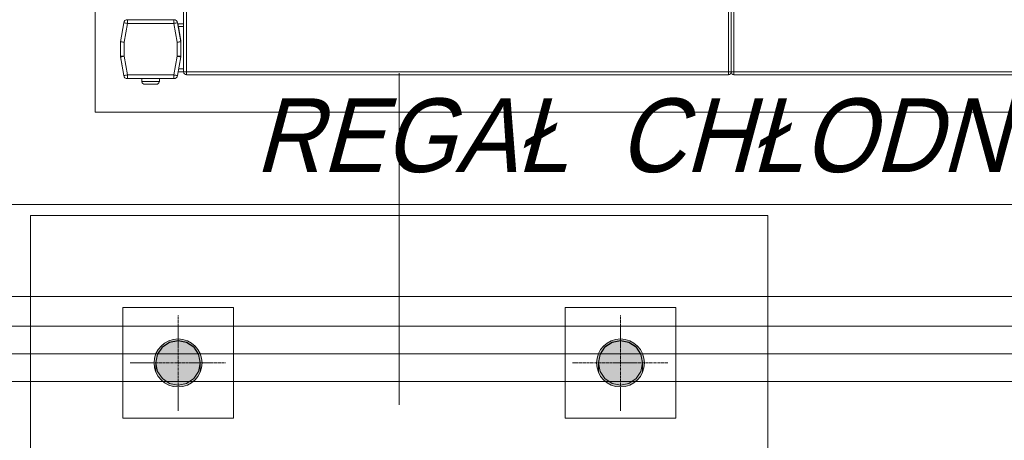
# Model space of a CAD drawing. Header units: centimetres. Extents: x -9388 to 91680, y -1419244 to 50347.
# Tile 103 of 183: x 44868 to 45402, y -710462 to -710234. Entities that reach past the tile are written whole.
import ezdxf
from ezdxf.enums import TextEntityAlignment as Align

# ---------------------------------------------------------------- set-up
doc = ezdxf.new("R2010")
doc.units = ezdxf.units.CM
doc.linetypes.add('CENTER', pattern=[2, 1.25, -0.25, 0.25, -0.25])
doc.linetypes.add('Kropki i Kreski', pattern=[360, 180, -90, 0, -90])
doc.layers.add('! Strefy Powierzchnie', color=7, linetype='Continuous')
doc.layers.add('Osie', color=7, linetype='Continuous')
doc.layers.add('! słupy stalowe_Nr_pióra__232', color=7, linetype='Continuous', lineweight=13, true_color=0x24a2ff)
doc.layers.add('Wnętrze - umeblowanie_Nr_pióra__201', color=7, linetype='Continuous', lineweight=5, true_color=0x595959)
for name, color, linetype, lineweight in [('! słupy stalowe_Nr_pióra__7', 7, 'Continuous', 13), ('Osie_Nr_pióra__1', 7, 'Continuous', 13), ('Osie_Nr_pióra__4', 7, 'Continuous', 13), ('Q_podkład', 8, 'Continuous', 9), ('Wnętrze - umeblowanie_Nr_pióra__1', 7, 'Continuous', 13), ('Ściany wewnętrzne_Nr_pióra__1', 7, 'Continuous', 13), ('Ściany zewnętrzne_Nr_pióra__1', 7, 'Continuous', 13), ('Ściany zewnętrzne_Nr_pióra__41', 7, 'Continuous', 15)]:
    doc.layers.add(name, color=color, linetype=linetype, lineweight=lineweight)
doc.styles.add('GENERATED_STYLE_3', font='calibri.ttf')
doc.styles.add('GENERATED_STYLE_5', font='msgothic.ttc')

# ---------------------------------------------------------------- blocks, each defined once
blk = doc.blocks.new('Standardowy znacznik siatki_7')
at = {"layer": 'Osie_Nr_pióra__4', "linetype": 'Kropki i Kreski'}
blk.add_line((1000, 0), (12138.23, 0), dxfattribs=at)
at = {"layer": 'Osie_Nr_pióra__1', "style": 'GENERATED_STYLE_3'}
for tag, p in [('AC_MarkerText_1_0', (-125, 5.72)), ('AC_MarkerText_1_1', (13263.23, 5.72))]:
    blk.add_attdef(tag, text='', height=100, rotation=270, dxfattribs=at).set_placement(p, align=Align.MIDDLE_CENTER)
blk = doc.blocks.new('PAB.01_RZUT PRZYZIEMIA')
at = {"layer": '! słupy stalowe_Nr_pióra__7', "linetype": 'Continuous'}
for points in [[(44967, -710420.28, 1), (44941, -710420.28, 1)], [(44967, -710420.28, 1), (44941, -710420.28, 1)], [(45207, -710420.28, 1), (45181, -710420.28, 1)], [(45207, -710420.28, 1), (45181, -710420.28, 1)]]:
    blk.add_hatch(color=8, dxfattribs=at).paths.add_polyline_path(points)
at = {"layer": '! Strefy Powierzchnie', "color": 8, "linetype": 'Continuous', "lineweight": 0, "flags": 128}
blk.add_lwpolyline([(44909, -710284.28), (45909, -710284.28), (45909, -708884.28), (44909, -708884.28)], close=True, dxfattribs=at)
at = {"layer": '! słupy stalowe_Nr_pióra__232', "color": 8, "linetype": 'Continuous'}
for p, q in [((45274, -710340.28), (44874, -710340.28)), ((44874, -710340.28), (44874, -710740.28)), ((45274, -710740.28), (45274, -710340.28)), ((45074, -710382.27), (45074.05, -710382.27)), ((45074, -710382.27), (45074.05, -710382.27)), ((44984, -710390.28), (44924, -710390.28)), ((44924, -710390.28), (44924, -710450.28)), ((44984, -710450.28), (44984, -710390.28)), ((45224, -710390.28), (45164, -710390.28)), ((45164, -710390.28), (45164, -710450.28)), ((45224, -710450.28), (45224, -710390.28)), ((44954, -710394.28), (44954.05, -710394.28)), ((44954, -710394.28), (44954.05, -710394.28)), ((45194, -710394.28), (45194.05, -710394.28)), ((45194, -710394.28), (45194.05, -710394.28)), ((44954, -710408.05), (44949.41, -710408.96)), ((44954, -710408.28), (44949.41, -710409.19)), ((44958.6, -710408.96), (44954, -710408.05)), ((44958.6, -710409.19), (44954, -710408.28)), ((45194, -710408.05), (45189.41, -710408.96)), ((45194, -710408.28), (45189.41, -710409.19)), ((45198.6, -710408.96), (45194, -710408.05)), ((45198.6, -710409.19), (45194, -710408.28)), ((44945.52, -710411.56), (44942.92, -710415.45)), ((44945.52, -710411.79), (44942.92, -710415.68)), ((44949.41, -710408.96), (44945.52, -710411.56)), ((44949.41, -710409.19), (44945.52, -710411.79)), ((44962.49, -710411.56), (44958.6, -710408.96)), ((44962.49, -710411.79), (44958.6, -710409.19)), ((44965.09, -710415.45), (44962.49, -710411.56)), ((44965.09, -710415.68), (44962.49, -710411.79)), ((45185.52, -710411.56), (45182.92, -710415.45)), ((45185.52, -710411.79), (45182.92, -710415.68)), ((45189.41, -710408.96), (45185.52, -710411.56)), ((45189.41, -710409.19), (45185.52, -710411.79)), ((45202.49, -710411.56), (45198.6, -710408.96)), ((45202.49, -710411.79), (45198.6, -710409.19)), ((45205.09, -710415.45), (45202.49, -710411.56)), ((45205.09, -710415.68), (45202.49, -710411.79)), ((44942.92, -710415.45), (44942, -710420.05)), ((44942.92, -710415.68), (44942, -710420.28)), ((44966, -710420.05), (44965.09, -710415.45)), ((44966, -710420.28), (44965.09, -710415.68)), ((45182.92, -710415.45), (45182, -710420.05)), ((45182.92, -710415.68), (45182, -710420.28)), ((45206, -710420.05), (45205.09, -710415.45)), ((45206, -710420.28), (45205.09, -710415.68)), ((44928, -710420.28), (44928.05, -710420.28)), ((44933.72, -710420.28), (44933.77, -710420.28)), ((44942, -710420.05), (44942, -710425.27)), ((44942, -710420.28), (44942.92, -710424.87)), ((44965.09, -710424.87), (44966, -710420.28)), ((44966, -710425.27), (44966, -710420.05)), ((45182, -710420.05), (45182, -710425.27)), ((45182, -710420.28), (45182.92, -710424.87)), ((45205.09, -710424.87), (45206, -710420.28)), ((45206, -710425.27), (45206, -710420.05)), ((44942.92, -710424.87), (44945.52, -710428.76)), ((44945.52, -710428.76), (44949.41, -710431.36)), ((44958.6, -710431.36), (44962.49, -710428.76)), ((44962.49, -710428.76), (44965.09, -710424.87)), ((45182.92, -710424.87), (45185.52, -710428.76)), ((45185.52, -710428.76), (45189.41, -710431.36)), ((45198.6, -710431.36), (45202.49, -710428.76)), ((45202.49, -710428.76), (45205.09, -710424.87)), ((44949.41, -710431.36), (44954, -710432.28)), ((44954, -710432.28), (44958.6, -710431.36)), ((45189.41, -710431.36), (45194, -710432.28)), ((45194, -710432.28), (45198.6, -710431.36)), ((44924, -710450.28), (44984, -710450.28)), ((45164, -710450.28), (45224, -710450.28))]:
    blk.add_line(p, q, dxfattribs=at)
at = {"layer": '! słupy stalowe_Nr_pióra__232', "color": 8, "linetype": 'CENTER'}
for p, q in [((44954, -710446.28), (44954, -710394.28)), ((45194, -710446.28), (45194, -710394.28)), ((44928, -710420.28), (44980, -710420.28)), ((45168, -710420.28), (45220, -710420.28))]:
    blk.add_line(p, q, dxfattribs=at)
at = {"layer": '! słupy stalowe_Nr_pióra__232', "color": 8, "linetype": 'Continuous'}
for centre in [(44954, -710420.28), (45194, -710420.28)]:
    blk.add_circle(centre, 13, dxfattribs=at)
at = {"layer": 'Wnętrze - umeblowanie_Nr_pióra__201', "color": 8, "linetype": 'Continuous'}
for p, q in [((44957.03, -709870.38), (44957.03, -710262.38)), ((44957.03, -709870.38), (44957.03, -710262.38)), ((44958.53, -709870.38), (44958.53, -710262.38)), ((44958.53, -709870.38), (44958.53, -710262.38)), ((45252.53, -710262.38), (45252.53, -709870.38)), ((45252.53, -710262.38), (45252.53, -709870.38)), ((45254.03, -709870.38), (45254.03, -710262.38)), ((45254.03, -709870.38), (45254.03, -710262.38)), ((45255.53, -709870.38), (45255.53, -710262.38)), ((45255.53, -709870.38), (45255.53, -710262.38)), ((44924.52, -710235.68), (44922.7, -710246.03)), ((44922.7, -710246.03), (44924.52, -710235.68)), ((44924.52, -710235.68), (44922.7, -710246.03)), ((44922.7, -710246.03), (44924.52, -710235.68)), ((44926.49, -710236.03), (44924.7, -710246.2)), ((44926.49, -710236.03), (44924.7, -710246.2)), ((44926.49, -710234.03), (44926.49, -710236.03)), ((44951.73, -710234.03), (44926.49, -710234.03)), ((44926.49, -710234.03), (44926.49, -710236.03)), ((44951.73, -710234.03), (44926.49, -710234.03)), ((44951.73, -710236.03), (44926.49, -710236.03)), ((44951.73, -710236.03), (44926.49, -710236.03)), ((44951.73, -710236.03), (44951.73, -710234.03)), ((44951.73, -710236.03), (44951.73, -710234.03)), ((44953.53, -710246.2), (44951.73, -710236.03)), ((44953.53, -710246.2), (44951.73, -710236.03)), ((44955.53, -710246.03), (44953.7, -710235.68)), ((44955.53, -710246.03), (44953.7, -710235.68)), ((44957.03, -710236.28), (44953.94, -710236.28)), ((44957.03, -710236.28), (44953.94, -710236.28)), ((44954.21, -710237.78), (44955.53, -710245.28)), ((44957.03, -710237.78), (44954.21, -710237.78)), ((44954.21, -710237.78), (44955.53, -710245.28)), ((44957.03, -710237.78), (44954.21, -710237.78)), ((44922.7, -710246.03), (44922.7, -710253.85)), ((44922.7, -710254.03), (44922.7, -710246.03)), ((44922.7, -710246.03), (44922.7, -710253.85)), ((44922.7, -710254.03), (44922.7, -710246.03)), ((44924.7, -710246.2), (44924.7, -710253.85)), ((44924.7, -710246.2), (44924.7, -710253.85)), ((44953.53, -710253.85), (44953.53, -710246.2)), ((44953.53, -710253.85), (44953.53, -710246.2)), ((44955.53, -710245.28), (44955.53, -710246.03)), ((44955.53, -710245.28), (44955.53, -710246.03)), ((44955.53, -710253.85), (44955.53, -710246.03)), ((44955.53, -710253.85), (44955.53, -710246.03)), ((44922.7, -710253.85), (44924.7, -710253.85)), ((44922.7, -710253.85), (44924.7, -710253.85)), ((44924.52, -710264.38), (44922.7, -710254.03)), ((44924.52, -710264.38), (44922.7, -710254.03)), ((44922.73, -710254.2), (44924.52, -710264.38)), ((44922.73, -710254.2), (44924.52, -710264.38)), ((44924.7, -710253.85), (44926.49, -710264.03)), ((44924.7, -710253.85), (44926.49, -710264.03)), ((44951.73, -710264.03), (44953.53, -710253.85)), ((44951.73, -710264.03), (44953.53, -710253.85)), ((44953.53, -710253.85), (44955.53, -710253.85)), ((44953.53, -710253.85), (44955.53, -710253.85)), ((44953.7, -710264.38), (44955.5, -710254.2)), ((44953.7, -710264.38), (44955.5, -710254.2)), ((44955.53, -710254.03), (44955.5, -710254.2)), ((44955.53, -710254.03), (44955.5, -710254.2)), ((44955.53, -710253.85), (44955.53, -710254.03)), ((44955.53, -710253.85), (44955.53, -710254.03)), ((44926.49, -710264.03), (44926.49, -710266.03)), ((44926.49, -710264.03), (44951.73, -710264.03)), ((44926.49, -710264.03), (44926.49, -710266.03)), ((44926.49, -710264.03), (44951.73, -710264.03)), ((44951.73, -710266.03), (44951.73, -710264.03)), ((44951.73, -710266.03), (44951.73, -710264.03)), ((44957.03, -710262.28), (44954.07, -710262.28)), ((44957.03, -710262.28), (44954.07, -710262.28)), ((44957.03, -710260.78), (44954.34, -710260.78)), ((44957.03, -710260.78), (44954.34, -710260.78)), ((44957.03, -710262.38), (44958.53, -710262.38)), ((44957.03, -710262.38), (44958.53, -710262.38)), ((44958.53, -710262.38), (45252.53, -710262.38)), ((44958.53, -710263.44), (44958.53, -710262.38)), ((44958.53, -710262.38), (45252.53, -710262.38)), ((44958.53, -710263.44), (44958.53, -710262.38)), ((44958.53, -710263.88), (44958.53, -710263.44)), ((44958.53, -710263.88), (44958.53, -710263.44)), ((44958.53, -710263.88), (45252.53, -710263.88)), ((44958.53, -710263.88), (45252.53, -710263.88)), ((45252.53, -710262.38), (45254.03, -710262.38)), ((45252.53, -710262.38), (45252.53, -710263.44)), ((45252.53, -710262.38), (45254.03, -710262.38)), ((45252.53, -710262.38), (45252.53, -710263.44)), ((45252.53, -710263.44), (45252.53, -710263.88)), ((45252.53, -710263.44), (45252.53, -710263.88)), ((45254.03, -710262.38), (45255.53, -710262.38)), ((45254.03, -710262.38), (45255.53, -710262.38)), ((45255.53, -710262.38), (45549.53, -710262.38)), ((45255.53, -710263.44), (45255.53, -710262.38)), ((45255.53, -710262.38), (45549.53, -710262.38)), ((45255.53, -710263.44), (45255.53, -710262.38)), ((45255.53, -710263.88), (45255.53, -710263.44)), ((45255.53, -710263.88), (45255.53, -710263.44)), ((45255.53, -710263.88), (45549.53, -710263.88)), ((45255.53, -710263.88), (45549.53, -710263.88)), ((44926.49, -710266.03), (44951.73, -710266.03)), ((44926.49, -710266.03), (44951.73, -710266.03)), ((44934.36, -710266.03), (44934.36, -710267.53)), ((44934.36, -710266.03), (44934.36, -710267.53)), ((44934.36, -710267.53), (44943.86, -710267.53)), ((44934.36, -710267.53), (44943.86, -710267.53)), ((44934.39, -710267.83), (44934.43, -710267.83)), ((44934.39, -710267.83), (44934.43, -710267.83)), ((44943.79, -710267.83), (44943.83, -710267.83)), ((44943.79, -710267.83), (44943.83, -710267.83)), ((44943.86, -710267.53), (44943.86, -710266.03)), ((44943.86, -710267.53), (44943.86, -710266.03))]:
    blk.add_line(p, q, dxfattribs=at)
at = {"layer": 'Wnętrze - umeblowanie_Nr_pióra__201', "color": 8, "linetype": 'Continuous', "flags": 128}
for points in [[(44926.49, -710236.03), (44926.11, -710235.96), (44925.74, -710235.9), (44925.4, -710235.84), (44925.1, -710235.78), (44924.85, -710235.74), (44924.67, -710235.71), (44924.52, -710235.68)], [(44926.49, -710236.03), (44926.11, -710235.96), (44925.74, -710235.9), (44925.4, -710235.84), (44925.1, -710235.78), (44924.85, -710235.74), (44924.67, -710235.71), (44924.52, -710235.68)], [(44953.67, -710235.69), (44953.55, -710235.71), (44953.37, -710235.74), (44953.13, -710235.78), (44952.83, -710235.84), (44952.49, -710235.9), (44952.12, -710235.96), (44951.73, -710236.03)], [(44953.67, -710235.69), (44953.55, -710235.71), (44953.37, -710235.74), (44953.13, -710235.78), (44952.83, -710235.84), (44952.49, -710235.9), (44952.12, -710235.96), (44951.73, -710236.03)], [(44953.94, -710236.28), (44953.96, -710236.39), (44953.99, -710236.53), (44954.02, -710236.72), (44954.06, -710236.95), (44954.1, -710237.21), (44954.15, -710237.49), (44954.21, -710237.78)], [(44953.94, -710236.28), (44953.96, -710236.39), (44953.99, -710236.53), (44954.02, -710236.72), (44954.06, -710236.95), (44954.1, -710237.21), (44954.15, -710237.49), (44954.21, -710237.78)], [(44922.7, -710246.03), (44922.82, -710246.04), (44922.96, -710246.05), (44923.16, -710246.07), (44923.41, -710246.09), (44923.7, -710246.12), (44924.01, -710246.15), (44924.35, -710246.17), (44924.7, -710246.2)], [(44922.7, -710246.03), (44922.82, -710246.04), (44922.96, -710246.05), (44923.16, -710246.07), (44923.41, -710246.09), (44923.7, -710246.12), (44924.01, -710246.15), (44924.35, -710246.17), (44924.7, -710246.2)], [(44953.53, -710246.2), (44953.92, -710246.17), (44954.29, -710246.14), (44954.64, -710246.11), (44954.94, -710246.08), (44955.19, -710246.06), (44955.38, -710246.04), (44955.53, -710246.03)], [(44953.53, -710246.2), (44953.92, -710246.17), (44954.29, -710246.14), (44954.64, -710246.11), (44954.94, -710246.08), (44955.19, -710246.06), (44955.38, -710246.04), (44955.53, -710246.03)], [(44924.7, -710253.85), (44924.31, -710253.92), (44923.94, -710253.99), (44923.6, -710254.05), (44923.3, -710254.1), (44923.06, -710254.14), (44922.88, -710254.18), (44922.73, -710254.2)], [(44924.7, -710253.85), (44924.31, -710253.92), (44923.94, -710253.99), (44923.6, -710254.05), (44923.3, -710254.1), (44923.06, -710254.14), (44922.88, -710254.18), (44922.73, -710254.2)], [(44955.46, -710254.2), (44955.35, -710254.18), (44955.17, -710254.14), (44954.92, -710254.1), (44954.62, -710254.05), (44954.28, -710253.99), (44953.91, -710253.92), (44953.53, -710253.85)], [(44955.46, -710254.2), (44955.35, -710254.18), (44955.17, -710254.14), (44954.92, -710254.1), (44954.62, -710254.05), (44954.28, -710253.99), (44953.91, -710253.92), (44953.53, -710253.85)], [(44924.56, -710264.37), (44924.67, -710264.35), (44924.85, -710264.32), (44925.1, -710264.28), (44925.4, -710264.22), (44925.74, -710264.16), (44926.11, -710264.1), (44926.49, -710264.03)], [(44924.56, -710264.37), (44924.67, -710264.35), (44924.85, -710264.32), (44925.1, -710264.28), (44925.4, -710264.22), (44925.74, -710264.16), (44926.11, -710264.1), (44926.49, -710264.03)], [(44951.73, -710264.03), (44952.12, -710264.1), (44952.49, -710264.16), (44952.83, -710264.22), (44953.13, -710264.28), (44953.37, -710264.32), (44953.55, -710264.35), (44953.7, -710264.38)], [(44951.73, -710264.03), (44952.12, -710264.1), (44952.49, -710264.16), (44952.83, -710264.22), (44953.13, -710264.28), (44953.37, -710264.32), (44953.55, -710264.35), (44953.7, -710264.38)], [(44934.43, -710267.83), (44934.61, -710268.3), (44934.94, -710268.68), (44935.37, -710268.93), (44935.92, -710269.03)], [(44934.43, -710267.83), (44934.61, -710268.3), (44934.94, -710268.68), (44935.37, -710268.93), (44935.92, -710269.03)], [(44935.92, -710269.03), (44936.29, -710269.03), (44937.04, -710269.03), (44938.04, -710269.03), (44939.11, -710269.03), (44940.18, -710269.03), (44941.19, -710269.03), (44941.93, -710269.03), (44942.31, -710269.03)], [(44935.92, -710269.03), (44936.29, -710269.03), (44937.04, -710269.03), (44938.04, -710269.03), (44939.11, -710269.03), (44940.18, -710269.03), (44941.19, -710269.03), (44941.93, -710269.03), (44942.31, -710269.03)], [(44942.31, -710269.03), (44942.81, -710268.94), (44943.26, -710268.69), (44943.6, -710268.31), (44943.79, -710267.83)], [(44942.31, -710269.03), (44942.81, -710268.94), (44943.26, -710268.69), (44943.6, -710268.31), (44943.79, -710267.83)]]:
    blk.add_lwpolyline(points, dxfattribs=at)
at = {"layer": 'Wnętrze - umeblowanie_Nr_pióra__201', "color": 8, "linetype": 'Continuous'}
for centre, radius, start, end in [((44926.49, -710236.03), 2, 90, 170), ((44926.49, -710236.03), 2, 90, 170), ((44951.73, -710236.03), 2, 10, 90), ((44951.73, -710236.03), 2, 10, 90), ((44924.7, -710253.85), 2, 180, 190), ((44924.7, -710253.85), 2, 180, 190), ((44953.53, -710253.85), 2, 350, 360), ((44953.53, -710253.85), 2, 350, 360), ((44926.49, -710264.03), 2, 190, 270), ((44926.49, -710264.03), 2, 190, 270), ((44926.49, -710264.03), 2, 190, 270), ((44926.49, -710264.03), 2, 190, 270), ((44951.73, -710264.03), 2, 270, 350), ((44951.73, -710264.03), 2, 270, 350), ((44958.53, -710262.38), 1.5, 180, 270), ((44958.53, -710262.38), 1.5, 180, 270), ((45252.53, -710262.38), 1.5, 270, 360), ((45252.53, -710262.38), 1.5, 270, 360), ((45255.53, -710262.38), 1.5, 180, 270), ((45255.53, -710262.38), 1.5, 180, 270), ((44935.86, -710267.53), 1.5, 180, 191.537), ((44935.86, -710267.53), 1.5, 180, 191.537), ((44942.36, -710267.53), 1.5, 348.463, 360), ((44942.36, -710267.53), 1.5, 348.463, 360)]:
    blk.add_arc(centre, radius, start, end, dxfattribs=at)
at = {"layer": 'Ściany wewnętrzne_Nr_pióra__1', "color": 8, "linetype": 'Continuous', "flags": 128}
for points in [[(44859, -709098.76), (44859, -708834.28), (45959, -708834.28), (45959, -710334.28), (44859, -710334.28), (44859, -709798.76), (44809, -709798.76), (44809, -710384.28), (46009, -710384.28), (46009, -708784.28), (44809, -708784.28), (44809, -708884.28), (44809, -709098.76)], [(44859, -709098.76), (44909, -709098.76), (44909, -708884.28), (45909, -708884.28), (45909, -710284.28), (44909, -710284.28), (44909, -709798.76), (44859, -709798.76), (44859, -710334.28), (45959, -710334.28), (45959, -708834.28), (44859, -708834.28)]]:
    blk.add_lwpolyline(points, close=True, dxfattribs=at)
at = {"layer": 'Ściany zewnętrzne_Nr_pióra__1', "color": 8, "linetype": 'Continuous', "flags": 128}
blk.add_lwpolyline([(46014, -710400.28), (43279, -710400.28)], dxfattribs=at)
at = {"layer": 'Ściany zewnętrzne_Nr_pióra__41', "color": 8, "linetype": 'Continuous'}
for p, q in [((46024, -710415.28), (43279, -710415.28)), ((46034, -710430.28), (43279, -710430.28))]:
    blk.add_line(p, q, dxfattribs=at)
at = {"layer": 'Osie', "color": 8, "linetype": 'Continuous', "zscale": 1000, "rotation": 89.99999713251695}
blk.add_blockref('Standardowy znacznik siatki_7', (45074, -712523.39), dxfattribs=at)
at = {"layer": 'Wnętrze - umeblowanie_Nr_pióra__1', "color": 8, "linetype": 'Continuous', "insert": (45406.45, -710276.74), "char_height": 40, "attachment_point": 2, "rotation": 360, "style": 'GENERATED_STYLE_5'}
blk.add_mtext('\\A1;{\\fMS Gothic|b0|i1|c238|p49;REGAŁ CHŁODNICZY MAGAZYNOWY}', dxfattribs=at)

msp = doc.modelspace()

# ---------------------------------------------------------------- block references
at = {"layer": 'Q_podkład'}
msp.add_blockref('PAB.01_RZUT PRZYZIEMIA', (0, 0), dxfattribs=at)

doc.saveas('drawing.dxf')
